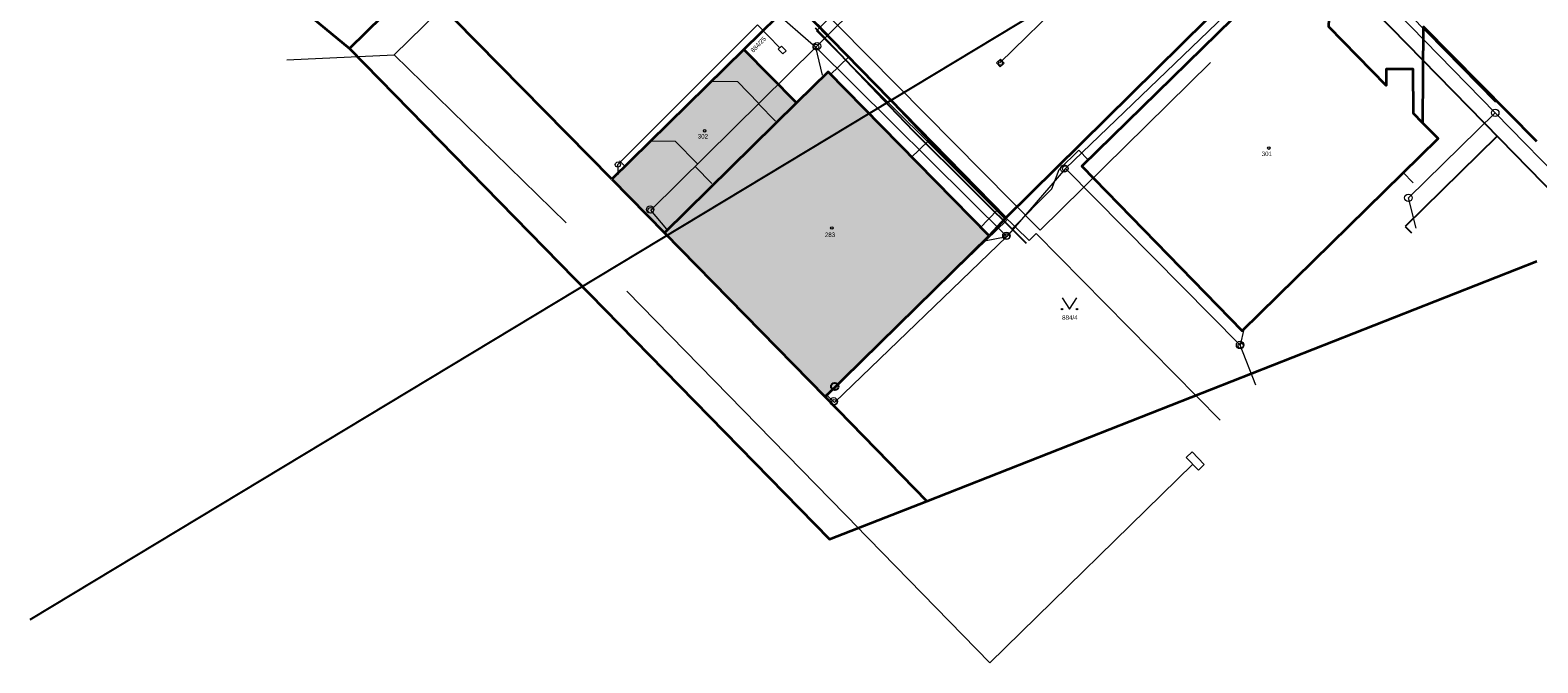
# Model space of a CAD drawing. Header units: millimetres. Extents: x -527259 to -526551, y -1129736 to -1129000.
# Tile 201 of 213: x -526905 to -526704, y -1129373 to -1129288. Entities that reach past the tile are written whole.
import ezdxf
from ezdxf.enums import TextEntityAlignment as Align

# ---------------------------------------------------------------- set-up
doc = ezdxf.new("R2010")
doc.units = ezdxf.units.MM
doc.header["$LTSCALE"] = 12
for name, color, linetype, lineweight in [('ISa_destova_kanalizace', 4, 'KANALIZACE_DESTOVA_PODZ', 9), ('ISa_NN', 6, 'EL_VEDENI_NN_PODZ', 0), ('ISa_plyn_pdzem_NTL', 6, 'PLYN_POTRUBI_NT_PODZ', 0), ('ISa_splaskova_kanalizace', 30, 'KANALIZACE_SPLASKOVA_PODZ', 0), ('KN tlusta', 170, 'Continuous', 35), ('srafy', 6, 'Continuous', 9), ('tlusta', 7, 'Continuous', 15)]:
    doc.layers.add(name, color=color, linetype=linetype, lineweight=lineweight)
for name, color, linetype in [('ISa_Vodovod', 6, 'VODA_PITNA_PODZ'), ('Parc. č.', 170, 'Continuous'), ('VRSTVA_30', 7, 'Continuous')]:
    doc.layers.add(name, color=color, linetype=linetype)
doc.layers.add('netisk', color=30, linetype='Continuous', plot=False)
doc.styles.add('laplan', font='txt', dxfattribs={"height": 0.002})
doc.styles.add('laplan N', font='txt')
doc.linetypes.add('EL_VEDENI_NN_PODZ', pattern='A,35,-15,[109,CADKON.SHX,S=5,R=0,X=0,Y=0],-50', length=100)
doc.linetypes.add('KANALIZACE_DESTOVA_PODZ', pattern='A,35,-15,[102,CADKON.SHX,S=5,R=0,X=0,Y=5],-5,[106,CADKON.SHX,S=5,R=0,X=10,Y=0],30,-15', length=100)
doc.linetypes.add('KANALIZACE_SPLASKOVA_PODZ', pattern='A,35,-15,[102,CADKON.SHX,S=5,R=0,X=0,Y=5],-5,[102,CADKON.SHX,S=5,R=0,X=20,Y=5],30,-15', length=100)
doc.linetypes.add('PLYN_POTRUBI_NT_PODZ', pattern='A,35,-15,[112,CADKON.SHX,S=2.5,R=0,X=0,Y=0],-50', length=100)
doc.linetypes.add('VODA_PITNA_PODZ', pattern='A,35,-15,[117,CADKON.SHX,S=1.25,R=0,X=0,Y=0],-50', length=100)

# ---------------------------------------------------------------- blocks, each defined once
blk = doc.blocks.new('4$02')
at = {"layer": 'tlusta', "color": 0}
blk.add_circle((-0.01, 0), 0.175, dxfattribs=at)
blk = doc.blocks.new('3$14')
at = {"layer": 'tlusta'}
blk.add_lwpolyline([(-1, 1.5), (0, 0), (1, 1.5)], dxfattribs=at)
for centre in [(-1, 0), (1, 0)]:
    blk.add_circle(centre, 0.1, dxfattribs=at)

msp = doc.modelspace()

# ---------------------------------------------------------------- hatches: boundary and pattern name
at = {"layer": 'srafy', "transparency": 33554559}
h = msp.add_hatch(color=251, dxfattribs=at)
h.dxf.hatch_style = 1
h.paths.add_polyline_path([(-526809.88, -1129290.91), (-526827.55, -1129308.26), (-526820.5, -1129315.43), (-526802.83, -1129298.05)])
h = msp.add_hatch(color=251, dxfattribs=at)
h.dxf.hatch_style = 1
h.paths.add_polyline_path([(-526798.6, -1129293.89), (-526802.83, -1129298.05), (-526820.5, -1129315.43), (-526798.97, -1129337.38), (-526777.02, -1129315.86)])
h.paths.add_polyline_path([(-526808.882, -1129291.688), (-526805.705, -1129291.688), (-526805.705, -1129290.688), (-526808.882, -1129290.688)], flags=9)

# ---------------------------------------------------------------- linework, layer by layer
at = {"layer": 'ISa_destova_kanalizace', "ltscale": 0.002}
for p, q in [((-526800.23, -1129290.59), (-526768.82, -1129259.31)), ((-526709.289, -1129297.982), (-526744.614, -1129261.849)), ((-526775.623, -1129292.71), (-526755.53, -1129273.07)), ((-526806.08, -1129285.54), (-526800.23, -1129290.59)), ((-526743.18, -1129284.1), (-526766.84, -1129306.86)), ((-526822.34, -1129312.43), (-526800.23, -1129290.59)), ((-526774.68, -1129315.94), (-526800.23, -1129290.59)), ((-526799.35, -1129294.37), (-526800.23, -1129290.59)), ((-526775.544, -1129292.234), (-526776.045, -1129292.723)), ((-526776.045, -1129292.723), (-526775.555, -1129293.225)), ((-526775.27, -1129292.46), (-526775.77, -1129292.46)), ((-526775.77, -1129292.46), (-526775.77, -1129292.96)), ((-526775.77, -1129292.96), (-526775.27, -1129292.96)), ((-526775.555, -1129293.225), (-526775.054, -1129292.735)), ((-526775.054, -1129292.735), (-526775.544, -1129292.234)), ((-526775.27, -1129292.96), (-526775.27, -1129292.46)), ((-526814.066, -1129295.153), (-526810.742, -1129295.188)), ((-526810.742, -1129295.188), (-526807.856, -1129298.136)), ((-526805.65, -1129300.53), (-526807.936, -1129298.214)), ((-526822.232, -1129303.148), (-526819.05, -1129303.182)), ((-526819.05, -1129303.182), (-526816.062, -1129306.234)), ((-526814.15, -1129308.86), (-526816.407, -1129306.573)), ((-526766.84, -1129306.86), (-526774.68, -1129315.94)), ((-526743.456, -1129330.463), (-526766.84, -1129306.86)), ((-526720.295, -1129308.742), (-526721.685, -1129307.315)), ((-526820.167, -1129314.967), (-526822.34, -1129312.43)), ((-526797.75, -1129338.14), (-526774.68, -1129315.94)), ((-526777.66, -1129316.52), (-526774.68, -1129315.94)), ((-526742.94, -1129328.316), (-526743.456, -1129330.463)), ((-526741.35, -1129335.818), (-526743.456, -1129330.463)), ((-526798.906, -1129337.028), (-526797.732, -1129338.158))]:
    msp.add_line(p, q, dxfattribs=at)
at = {"layer": 'ISa_destova_kanalizace', "linetype": 'Continuous', "ltscale": 0.002}
for centre, radius in [((-526800.23, -1129290.59), 0.375), ((-526800.084, -1129290.49), 0.5), ((-526767.008, -1129306.84), 0.5), ((-526766.84, -1129306.86), 0.375), ((-526720.931, -1129310.762), 0.5), ((-526774.73, -1129315.845), 0.5), ((-526774.68, -1129315.94), 0.375), ((-526743.456, -1129330.463), 0.5), ((-526743.383, -1129330.535), 0.35), ((-526797.851, -1129337.994), 0.5), ((-526797.768, -1129338.095), 0.35), ((-526797.768, -1129338.095), 0.35)]:
    msp.add_circle(centre, radius, dxfattribs=at)
at = {"layer": 'ISa_destova_kanalizace', "ltscale": 0.002}
for centre, radius in [((-526822.416, -1129312.324), 0.5), ((-526822.34, -1129312.43), 0.375)]:
    msp.add_circle(centre, radius, dxfattribs=at)
at = {"layer": 'ISa_NN', "ltscale": 0.002}
for p, q in [((-526800.17, -1129288.449), (-526768.81, -1129257.2)), ((-526856.7, -1129291.652), (-526835.761, -1129271.111)), ((-526802.642, -1129282.301), (-526770.214, -1129315.083)), ((-526774.728, -1129313.808), (-526800.17, -1129288.449)), ((-526871.043, -1129292.293), (-526856.7, -1129291.652)), ((-526833.66, -1129314.11), (-526856.7, -1129291.652)), ((-526770.214, -1129315.083), (-526747.438, -1129292.647)), ((-526797.705, -1129336), (-526774.728, -1129313.808)), ((-526825.535, -1129323.255), (-526794.393, -1129355.093)), ((-526750.657, -1129345.516), (-526749.889, -1129344.767)), ((-526749.022, -1129347.194), (-526750.657, -1129345.516)), ((-526749.889, -1129344.767), (-526748.253, -1129346.445)), ((-526776.936, -1129372.972), (-526749.786, -1129346.415)), ((-526748.253, -1129346.445), (-526749.022, -1129347.194)), ((-526795.027, -1129354.476), (-526776.936, -1129372.972))]:
    msp.add_line(p, q, dxfattribs=at)
at = {"layer": 'ISa_plyn_pdzem_NTL', "ltscale": 0.002}
for p, q in [((-526782.41, -1129306.06), (-526799.92, -1129287.58)), ((-526795.831, -1129291.896), (-526798.347, -1129294.361)), ((-526787.527, -1129305.402), (-526785.159, -1129303.158)), ((-526767.679, -1129306.975), (-526765.042, -1129304.381)), ((-526765.042, -1129304.381), (-526763.783, -1129305.668)), ((-526771.67, -1129316.46), (-526782.41, -1129306.06)), ((-526768.656, -1129309.551), (-526767.679, -1129306.975)), ((-526773.984, -1129314.921), (-526768.656, -1129309.551)), ((-526778.292, -1129314.826), (-526775.904, -1129312.36)), ((-526771.672, -1129316.458), (-526770.731, -1129315.531)), ((-526746.141, -1129340.512), (-526770.731, -1129315.531))]:
    msp.add_line(p, q, dxfattribs=at)
at = {"layer": 'ISa_splaskova_kanalizace', "ltscale": 0.002}
for p, q in [((-526709.306, -1129299.397), (-526744.684, -1129263.209)), ((-526805.084, -1129290.652), (-526808.07, -1129287.61)), ((-526805.268, -1129290.879), (-526804.84, -1129290.46)), ((-526804.84, -1129290.46), (-526805.268, -1129290.879)), ((-526805.268, -1129290.879), (-526804.64, -1129291.523)), ((-526804.211, -1129291.104), (-526804.84, -1129290.46)), ((-526804.64, -1129291.523), (-526804.211, -1129291.104)), ((-526804.64, -1129291.523), (-526804.211, -1129291.104)), ((-526720.931, -1129310.762), (-526709.305, -1129299.396)), ((-526692.344, -1129316.757), (-526709.311, -1129299.402)), ((-526826.503, -1129305.835), (-526825.805, -1129306.551)), ((-526719.889, -1129314.833), (-526720.931, -1129310.762))]:
    msp.add_line(p, q, dxfattribs=at)
msp.add_lwpolyline([(-526826.666, -1129307.647), (-526826.732, -1129306.312), (-526808.07, -1129287.61)], dxfattribs=at)
for centre, radius in [((-526709.306, -1129299.397), 0.5), ((-526826.732, -1129306.312), 0.35)]:
    msp.add_circle(centre, radius, dxfattribs=at)
at = {"layer": 'ISa_Vodovod', "ltscale": 0.002}
for p, q in [((-526757.66, -1129252.802), (-526708.743, -1129302.834)), ((-526800.35, -1129288.03), (-526790.4, -1129298.52)), ((-526790.4, -1129298.52), (-526787.17, -1129301.84)), ((-526787.17, -1129301.84), (-526772.08, -1129316.81))]:
    msp.add_line(p, q, dxfattribs=at)
at = {"layer": 'ISa_Vodovod', "color": 6, "ltscale": 0.002}
for p, q in [((-526709.03, -1129302.539), (-526721.347, -1129314.58)), ((-526708.743, -1129302.834), (-526692.344, -1129319.606)), ((-526721.347, -1129314.58), (-526720.508, -1129315.438))]:
    msp.add_line(p, q, dxfattribs=at)
at = {"layer": 'KN tlusta'}
for p, q in [((-526774.8, -1129313.45), (-526739.93, -1129279.04)), ((-526803.25, -1129284.42), (-526809.88, -1129290.91)), ((-526862.66, -1129290.79), (-526858.19, -1129286.41)), ((-526718.93, -1129287.85), (-526719.03, -1129300.73)), ((-526703.74, -1129303.246), (-526718.93, -1129287.85)), ((-526809.88, -1129290.91), (-526827.55, -1129308.26)), ((-526802.83, -1129298.05), (-526809.88, -1129290.91)), ((-526802.83, -1129298.05), (-526820.5, -1129315.43)), ((-526827.55, -1129308.26), (-526820.5, -1129315.43)), ((-526774.8, -1129313.45), (-526777.02, -1129315.86)), ((-526820.5, -1129315.43), (-526798.97, -1129337.38)), ((-526798.97, -1129337.38), (-526777.02, -1129315.86)), ((-526785.4, -1129351.34), (-526703.74, -1129319.227)), ((-526798.97, -1129337.38), (-526785.4, -1129351.34))]:
    msp.add_line(p, q, dxfattribs=at)
for points in [[(-526885.26, -1129242.16), (-526874.79, -1129271.96), (-526870.01, -1129284.73), (-526862.66, -1129290.79)], [(-526827.55, -1129308.26), (-526848.62, -1129286.93), (-526824.21, -1129263.25)], [(-526738.45, -1129280.88), (-526764.65, -1129306.54), (-526743.16, -1129328.56), (-526716.94, -1129302.84), (-526719.03, -1129300.73)], [(-526719.03, -1129300.73), (-526720.25, -1129299.47), (-526720.3, -1129293.55), (-526723.92, -1129293.57), (-526723.9, -1129295.76), (-526731.57, -1129287.87), (-526731.36, -1129282.31), (-526735.01, -1129282.16), (-526735.06, -1129284.35), (-526738.45, -1129280.88)], [(-526803.25, -1129284.42), (-526798.21, -1129289.52), (-526774.8, -1129313.45)], [(-526862.66, -1129290.79), (-526798.39, -1129356.44), (-526785.4, -1129351.34)], [(-526777.02, -1129315.86), (-526798.6, -1129293.89), (-526802.83, -1129298.05)]]:
    msp.add_lwpolyline(points, dxfattribs=at)
at = {"layer": 'netisk', "ltscale": 480}
msp.add_lwpolyline([(-526905.4, -1129367.177), (-526551.036, -1129153.49)], dxfattribs=at)
at = {"layer": 'VRSTVA_30', "color": 1}
msp.add_circle((-526797.705, -1129336), 0.5, dxfattribs=at)

# ---------------------------------------------------------------- block references
at = {"layer": 'tlusta'}
for name, p in [('4$02', (-526815.11, -1129301.81)), ('4$02', (-526739.61, -1129304.11)), ('4$02', (-526798.089, -1129314.8)), ('3$14', (-526766.29, -1129325.65))]:
    msp.add_blockref(name, p, dxfattribs=at)

# ---------------------------------------------------------------- texts
at = {"layer": 'Parc. č.', "style": 'laplan N'}
msp.add_text('884/25', height=0.6, rotation=46, dxfattribs=at).set_placement((-526807.728, -1129290.466), align=Align.CENTER)
at = {"layer": 'Parc. č.', "style": 'laplan'}
for s, p in [('302', (-526815.352, -1129302.837)), ('301', (-526739.868, -1129305.183)), ('283', (-526798.342, -1129316.006)), ('884/4', (-526766.24, -1129327.081))]:
    msp.add_text(s, height=0.6, dxfattribs=at).set_placement(p, align=Align.CENTER)

doc.saveas('drawing.dxf')
